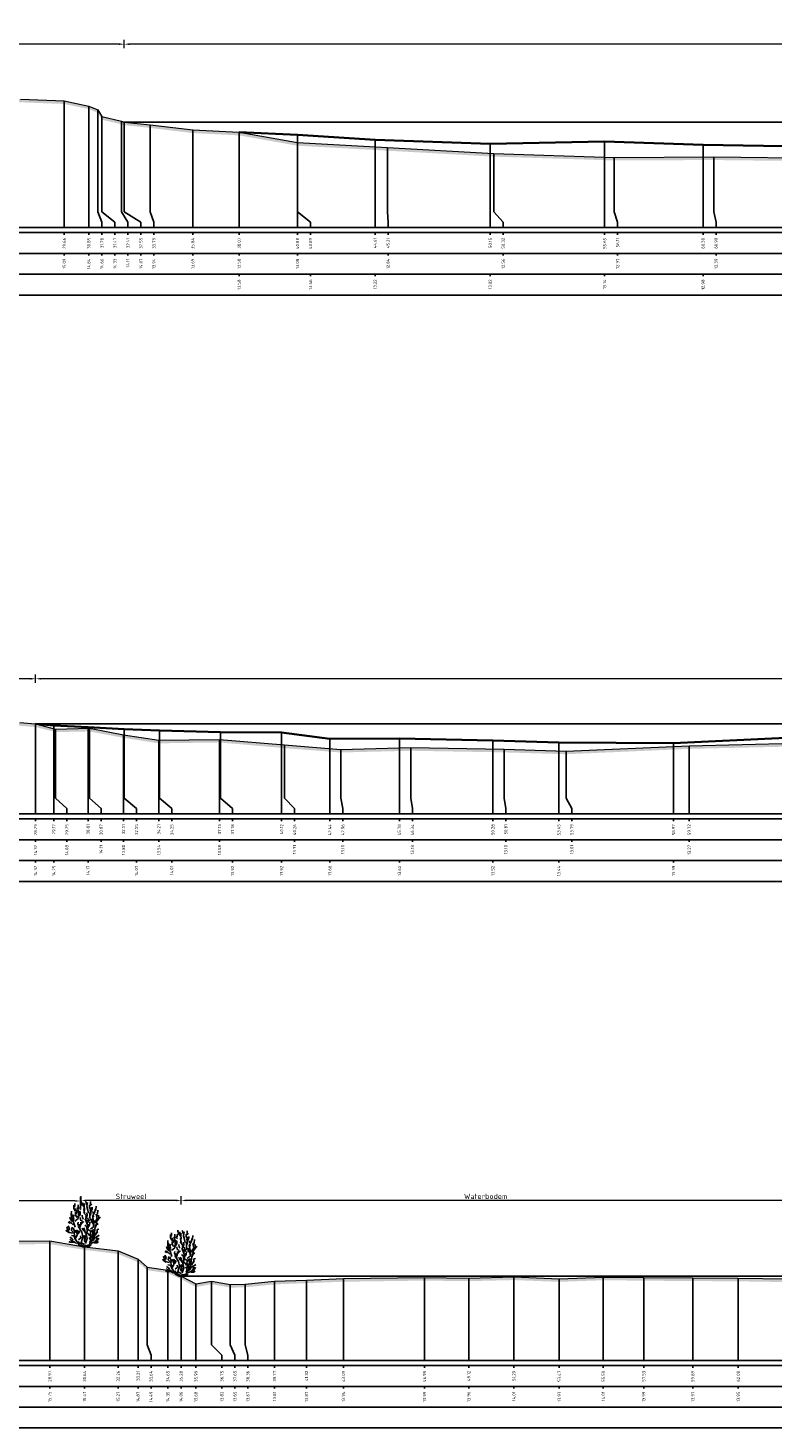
# Model space of a CAD drawing. Header units: metres. Extents: x 197883 to 206898, y 361907 to 364395.
# Tile 196 of 256: x 205812 to 205848, y 364076 to 364143. Entities that reach past the tile are written whole.
import ezdxf
from ezdxf.enums import TextEntityAlignment as Align

# ---------------------------------------------------------------- set-up
doc = ezdxf.new("R2010")
doc.units = ezdxf.units.M
doc.header["$PDMODE"] = 35
doc.header["$PDSIZE"] = 0.075
for name, color, linetype, lineweight in [('B-ME-GR-HEESTER-SD', 90, 'Continuous', 25), ('X-ME-AL-PROFIEL_BOVENKANT SLIB-GD', 42, 'Continuous', 35), ('X-ME-AL-PROFIEL_HUIDIG MAAIVELD-GD', 252, 'Continuous', 0), ('X-XX-AL-DETAIL1-M', 7, 'Continuous', 18)]:
    doc.layers.add(name, color=color, linetype=linetype, lineweight=lineweight)
doc.layers.add('X-ME-AL-PROFIEL_WATERLIJN-GD', color=150, linetype='Continuous')
doc.layers.add('X-ME-AL-PROFIELRASTER-S', color=7, linetype='Continuous')
doc.styles.add('NLCS-ISO-ANNOTATIVE-T18', font='NLCS-ISO.ttf', dxfattribs={"height": 1.8})
doc.styles.add('NLCS-ISO-M100-T25', font='NLCS-ISO.ttf', dxfattribs={"height": 0.25})
doc.dimstyles.new('NLCS-M100-T25-PIJL_L2_H1', dxfattribs={"dimscale": 0.1, "dimtxt": 2.5, "dimasz": 2.5, "dimexe": 2, "dimexo": 2, "dimgap": 0.7, "dimtad": 1, "dimzin": 0, "dimdsep": 46, "dimtxsty": 'NLCS-ISO-M100-T25', "dimcen": 0, "dimdle": 2, "dimclrd": 256, "dimclre": 256, "dimclrt": 256, "dimadec": 1, "dimazin": 0, "dimtfac": 1, "dimtdec": 3, "dimtofl": 0, "dimtmove": 0, "dimatfit": 3, "dimfxl": 2, "dimfxlon": 1, "dimtfillclr": 256, "dimtolj": 1, "dimtzin": 0, "dimlwd": -1, "dimlwe": -1, "dimarcsym": 0})

# ---------------------------------------------------------------- blocks, each defined once
blk = doc.blocks.new('SAL-PROFIELRASTER_BALK_EIND1-D')
at = {"color": 0, "linetype": 'ByBlock', "lineweight": -2, "flags": 128}
for points in [[(0, 0), (1, 0)], [(0, -2.5), (1, -2.5)], [(0, -12.5), (1, -12.5)]]:
    blk.add_lwpolyline(points, dxfattribs=at)
blk = doc.blocks.new('SAL-PROFIELRASTER_BALK_EIND2-D')
at = {"color": 0, "linetype": 'ByBlock', "lineweight": -2}
blk.add_line((1, -12.5), (0, -12.5), dxfattribs=at)
blk = doc.blocks.new('SAL-PROFIELRASTER_BALK_DATA-D')
at = {"color": 0, "linetype": 'ByBlock', "lineweight": -2}
blk.add_lwpolyline([(0, -3.5), (0, -2.5)], dxfattribs=at)
at = {"color": 0, "linetype": 'ByBlock', "lineweight": -2, "style": 'NLCS-ISO-ANNOTATIVE-T18'}
blk.add_attdef('GETAL', text='', height=1.5, rotation=90, dxfattribs=at).set_placement((0.75, -5), align=Align.RIGHT)
blk = doc.blocks.new('SAL-PROFIELRASTER_AANHAAL-D')
at = {"color": 9, "linetype": 'ByBlock', "lineweight": -2, "flags": 128}
blk.add_lwpolyline([(0, 1), (0, 0)], dxfattribs=at)
blk = doc.blocks.new('SAL-PROFIELRASTER_AANHAAL_STAGGER-D')
at = {"color": 9, "linetype": 'ByBlock', "lineweight": -2, "flags": 128}
for points in [[(0, 0), (0, -0.25)], [(0, -0.25), (1, -0.75)], [(1, -0.75), (1, -1)]]:
    blk.add_lwpolyline(points, dxfattribs=at)
blk = doc.blocks.new('*D242')
at = {"layer": 'Defpoints', "color": 0, "transparency": 16777216}
for p in [(205783.859, 364111.55), (205812.145, 364109.38), (205783.859, 364105.056)]:
    blk.add_point(p, dxfattribs=at)
at = {"layer": 'X-XX-AL-DETAIL1-M', "color": 253, "transparency": 16777216}
for p, q in [((205783.859, 364111.35), (205783.859, 364111.75)), ((205811.895, 364111.55), (205784.109, 364111.55)), ((205812.145, 364111.35), (205812.145, 364111.75))]:
    blk.add_line(p, q, dxfattribs=at)
for points in [[(205784.109, 364111.592), (205784.109, 364111.508), (205783.859, 364111.55)], [(205811.895, 364111.592), (205811.895, 364111.508), (205812.145, 364111.55)]]:
    blk.add_solid(points, dxfattribs=at)
at = {"layer": 'X-XX-AL-DETAIL1-M', "color": 253, "transparency": 16777216, "insert": (205798.002, 364111.745), "char_height": 0.25, "attachment_point": 5, "style": 'NLCS-ISO-M100-T25'}
blk.add_mtext('\\A1;Gras', dxfattribs=at)
blk = doc.blocks.new('*D211')
at = {"layer": 'Defpoints', "color": 0, "transparency": 16777216}
for p in [(205812.145, 364111.55), (205937.526, 364109.38), (205812.145, 364105.056)]:
    blk.add_point(p, dxfattribs=at)
at = {"layer": 'X-XX-AL-DETAIL1-M', "color": 253, "transparency": 16777216}
for p, q in [((205812.145, 364111.35), (205812.145, 364111.75)), ((205937.276, 364111.55), (205812.395, 364111.55)), ((205937.526, 364111.35), (205937.526, 364111.75))]:
    blk.add_line(p, q, dxfattribs=at)
for points in [[(205812.395, 364111.592), (205812.395, 364111.508), (205812.145, 364111.55)], [(205937.276, 364111.592), (205937.276, 364111.508), (205937.526, 364111.55)]]:
    blk.add_solid(points, dxfattribs=at)
at = {"layer": 'X-XX-AL-DETAIL1-M', "color": 253, "transparency": 16777216, "insert": (205874.835, 364111.745), "char_height": 0.25, "attachment_point": 5, "style": 'NLCS-ISO-M100-T25'}
blk.add_mtext('\\A1;Waterbodem met slib', dxfattribs=at)
blk = doc.blocks.new('*D179')
at = {"layer": 'Defpoints', "color": 0, "transparency": 16777216}
for p in [(205783.859, 364142.073), (205816.411, 364138.328), (205783.859, 364133.257)]:
    blk.add_point(p, dxfattribs=at)
at = {"layer": 'X-XX-AL-DETAIL1-M', "color": 253, "transparency": 16777216}
for p, q in [((205783.859, 364141.873), (205783.859, 364142.273)), ((205816.411, 364141.873), (205816.411, 364142.273)), ((205816.161, 364142.073), (205784.109, 364142.073))]:
    blk.add_line(p, q, dxfattribs=at)
for points in [[(205784.109, 364142.115), (205784.109, 364142.032), (205783.859, 364142.073)], [(205816.161, 364142.115), (205816.161, 364142.032), (205816.411, 364142.073)]]:
    blk.add_solid(points, dxfattribs=at)
at = {"layer": 'X-XX-AL-DETAIL1-M', "color": 253, "transparency": 16777216, "insert": (205800.135, 364142.268), "char_height": 0.25, "attachment_point": 5, "style": 'NLCS-ISO-M100-T25'}
blk.add_mtext('\\A1;Gras', dxfattribs=at)
blk = doc.blocks.new('*D180')
at = {"layer": 'Defpoints', "color": 0, "transparency": 16777216}
for p in [(205816.411, 364142.073), (205816.411, 364138.328), (205953.452, 364138.328)]:
    blk.add_point(p, dxfattribs=at)
at = {"layer": 'X-XX-AL-DETAIL1-M', "color": 253, "transparency": 16777216}
for p, q in [((205816.411, 364141.873), (205816.411, 364142.273)), ((205953.452, 364141.873), (205953.452, 364142.273)), ((205953.202, 364142.073), (205816.661, 364142.073))]:
    blk.add_line(p, q, dxfattribs=at)
for points in [[(205816.661, 364142.115), (205816.661, 364142.032), (205816.411, 364142.073)], [(205953.202, 364142.115), (205953.202, 364142.032), (205953.452, 364142.073)]]:
    blk.add_solid(points, dxfattribs=at)
at = {"layer": 'X-XX-AL-DETAIL1-M', "color": 253, "transparency": 16777216, "insert": (205884.931, 364142.268), "char_height": 0.25, "attachment_point": 5, "style": 'NLCS-ISO-M100-T25'}
blk.add_mtext('\\A1;Waterbodem met slib', dxfattribs=at)
blk = doc.blocks.new('*D182')
at = {"layer": 'Defpoints', "color": 0, "transparency": 16777216}
for p in [(205783.82, 364086.433), (205783.82, 364076.204), (205814.3, 364076.204)]:
    blk.add_point(p, dxfattribs=at)
at = {"layer": 'X-XX-AL-DETAIL1-M', "color": 253, "transparency": 16777216}
for p, q in [((205783.82, 364086.233), (205783.82, 364086.633)), ((205814.05, 364086.433), (205784.07, 364086.433)), ((205814.3, 364086.233), (205814.3, 364086.633))]:
    blk.add_line(p, q, dxfattribs=at)
for points in [[(205784.07, 364086.475), (205784.07, 364086.391), (205783.82, 364086.433)], [(205814.05, 364086.475), (205814.05, 364086.391), (205814.3, 364086.433)]]:
    blk.add_solid(points, dxfattribs=at)
at = {"layer": 'X-XX-AL-DETAIL1-M', "color": 253, "transparency": 16777216, "insert": (205799.092, 364086.628), "char_height": 0.25, "attachment_point": 5, "style": 'NLCS-ISO-M100-T25'}
blk.add_mtext('\\A1;Gras', dxfattribs=at)
blk = doc.blocks.new('*D183')
at = {"layer": 'Defpoints', "color": 0, "transparency": 16777216}
for p in [(205814.339, 364086.461), (205819.142, 364082.823), (205814.339, 364078.765)]:
    blk.add_point(p, dxfattribs=at)
at = {"layer": 'X-XX-AL-DETAIL1-M', "color": 253, "transparency": 16777216}
for p, q in [((205814.339, 364086.261), (205814.339, 364086.661)), ((205818.892, 364086.461), (205814.589, 364086.461)), ((205819.142, 364086.261), (205819.142, 364086.661))]:
    blk.add_line(p, q, dxfattribs=at)
for points in [[(205814.589, 364086.502), (205814.589, 364086.419), (205814.339, 364086.461)], [(205818.892, 364086.502), (205818.892, 364086.419), (205819.142, 364086.461)]]:
    blk.add_solid(points, dxfattribs=at)
at = {"layer": 'X-XX-AL-DETAIL1-M', "color": 253, "transparency": 16777216, "insert": (205816.74, 364086.656), "char_height": 0.25, "attachment_point": 5, "style": 'NLCS-ISO-M100-T25'}
blk.add_mtext('\\A1;Struweel', dxfattribs=at)
blk = doc.blocks.new('SGR-HEESTER_S01_E_ZIJ-D')
blk.add_line((-0.17, 0), (0.14, 0))
at = {"flags": 128}
for points in [[(-0.97, 3.82), (-0.92, 3.96), (-0.92, 4.17)], [(-0.39, 3.73), (-0.39, 3.91), (-0.31, 4.07)], [(-0.2, 4.07), (-0.32, 4.28), (-0.32, 4.4)], [(-0.04, 3.82), (-0.15, 3.99), (-0.15, 4.24)], [(-0.06, 4), (0, 4.09), (-0.05, 4.17)], [(0.2, 4.02), (0.16, 4.26), (0.11, 4.37)], [(0.4, 3.24), (0.32, 3.53), (0.23, 3.86), (0.28, 4.25)], [(0.59, 4.06), (0.59, 4.23), (0.58, 4.36)], [(0.58, 3.97), (0.72, 4.1)], [(-1.17, 2.44), (-1.33, 2.64), (-1.4, 2.85)], [(-1.26, 2.87), (-1.27, 3.11), (-1.26, 3.41)], [(-0.89, 1.87), (-1.06, 2.36), (-1.22, 2.75), (-1.2, 3.17)], [(-1.09, 2.51), (-1.03, 2.67), (-1.08, 2.85), (-1.01, 3.06)], [(-0.88, 3.43), (-1.01, 3.7), (-1.02, 3.99)], [(-0.93, 2.47), (-0.6, 2.73), (-0.58, 3.23), (-0.56, 3.45)], [(-0.69, 2.83), (-0.85, 3.03), (-0.85, 3.32)], [(-0.82, 3.15), (-0.77, 3.36), (-0.82, 3.56), (-0.82, 3.69)], [(-0.79, 3.24), (-0.61, 3.49), (-0.66, 3.77)], [(-0.6, 3.64), (-0.6, 3.89), (-0.6, 4.04)], [(-0.6, 2.82), (-0.47, 3.09), (-0.48, 3.24), (-0.4, 3.41)], [(-0.49, 2.98), (-0.4, 3.1), (-0.4, 3.32)], [(-0.33, 3.58), (-0.43, 3.69), (-0.42, 3.84)], [(-0.35, 2.48), (-0.39, 2.62), (-0.4, 2.81)], [(-0.09, 2.67), (-0.2, 2.78), (-0.21, 3.04)], [(0.14, 2.85), (0.15, 3.01), (-0.08, 3.3)], [(0.04, 3.22), (-0.02, 3.33), (-0.05, 3.64), (-0.06, 3.69)], [(-0.01, 3.48), (0.02, 3.66), (-0.02, 3.86), (-0.02, 3.98)], [(0.2, 2.43), (0.13, 2.69), (0.27, 3.03), (0.23, 3.26)], [(0.29, 2.31), (0.56, 2.6), (0.51, 2.92), (0.51, 3.28)], [(0.31, 2.42), (0.36, 2.58), (0.32, 2.78)], [(0.55, 3.49), (0.58, 3.63), (0.49, 3.78), (0.49, 4.02)], [(0.56, 3.05), (0.62, 3.24), (0.58, 3.44), (0.63, 3.78)], [(0.63, 3.39), (0.75, 3.63), (0.74, 3.82)], [(0.75, 2.43), (0.83, 2.65), (0.79, 3.01)], [(0.83, 3.19), (0.82, 3.39)], [(0.87, 2.88), (0.83, 3.04), (0.99, 3.35), (1.02, 3.62)], [(0.99, 2.31), (1.21, 2.73), (1.13, 3.14)], [(1.05, 3.44), (1.09, 3.59), (1.12, 3.91)], [(1.06, 2.36), (1.23, 2.48), (1.34, 2.65), (1.54, 2.85)], [(1.2, 2.91), (1.2, 3.11), (1.27, 3.18), (1.28, 3.51)], [(1.29, 2.62), (1.4, 2.83), (1.34, 3.04)], [(-1.43, 1.34), (-1.6, 1.42), (-1.71, 1.53), (-1.76, 1.63)], [(-1.15, 1.31), (-1.52, 1.41), (-1.7, 1.92)], [(-1.36, 2.28), (-1.57, 2.36)], [(-1.51, 1.59), (-1.44, 1.77), (-1.55, 2.02)], [(-1.08, 2.11), (-1.23, 2.27), (-1.5, 2.44)], [(-0.17, 0), (-0.52, 0.15), (-0.67, 0.41), (-0.93, 0.8), (-0.93, 1.02), (-0.98, 1.28), (-1.24, 1.57), (-1.17, 1.87)], [(-0.94, 1.35), (-0.97, 1.46), (-1.01, 1.65), (-1.07, 1.74), (-0.99, 1.83)], [(-0.85, 0.82), (-0.74, 1.04), (-0.6, 1.44), (-0.69, 1.61)], [(-0.69, 1.23), (-0.76, 1.4), (-0.82, 1.62)], [(-0.56, 2.04), (-0.63, 2.22), (-0.61, 2.36)], [(-0.62, 1.2), (-0.49, 1.36), (-0.53, 1.52)], [(0.01, 0.23), (-0.32, 0.39), (-0.14, 0.96), (-0.25, 1.41), (-0.58, 1.92), (-0.49, 2.16)], [(-0.4, 1.72), (-0.48, 1.81), (-0.39, 2.04), (-0.35, 2.37)], [(-0.34, 2.14), (-0.22, 2.36), (-0.26, 2.57)], [(-0.29, 2.19), (-0.07, 2.42)], [(0.01, 1.48), (-0.11, 1.58), (-0.16, 1.69), (-0.26, 1.8)], [(0.27, 1.32), (0.07, 1.45), (0.01, 1.7), (-0.09, 1.83)], [(0.53, 1.04), (0.45, 1.13), (0.35, 1.26), (0.15, 1.28), (0.01, 1.41)], [(0.23, 1.76), (0.19, 1.96), (0.04, 2.07)], [(0.1, 0.32), (0.27, 0.78), (0.18, 1.2), (0.27, 1.46), (0.29, 2.12), (0.07, 2.68)], [(0.12, 0.1), (0.49, 0.17), (0.58, 0.47), (0.89, 0.67), (0.95, 1.13), (1.02, 1.92)], [(0.69, 0.8), (0.56, 1.11), (0.6, 1.5), (0.21, 1.74)], [(0.31, 1.73), (0.36, 1.9), (0.41, 2.16)], [(0.41, 1.94), (0.5, 2.07), (0.53, 2.35)], [(0.58, 1.68), (0.89, 1.96), (0.91, 2.29), (0.89, 2.55)], [(0.92, 1.08), (0.8, 1.26), (0.77, 1.43), (0.68, 1.61)], [(0.87, 2.02), (0.83, 2.27), (0.69, 2.38), (0.69, 2.69)], [(0.85, 1.38), (0.82, 1.54), (0.87, 1.68)], [(1, 1.08), (1.14, 1.25), (1.29, 1.39)], [(1.02, 1.81), (1.14, 2.08), (1.33, 2.24)], [(1.05, 2), (1.15, 2.2), (1.16, 2.57)], [(1.12, 1.28), (1.21, 1.47), (1.24, 1.65), (1.37, 1.7)], [(-0.97, 0.4), (-1.22, 0.45), (-1.36, 0.45), (-1.5, 0.52)], [(-0.76, 0.28), (-1, 0.52), (-1.24, 0.58), (-1.41, 0.74)], [(-1.13, 0.64), (-1.2, 0.78), (-1.4, 0.92)], [(-0.96, 0.92), (-1.06, 1.05), (-1.26, 1.09)], [(-0.31, 0.32), (-0.47, 0.32), (-0.6, 0.51)], [(-0.58, 0.67), (-0.34, 0.87), (-0.39, 1.06)], [(-0.14, 0.09), (-0.31, 0.17), (-0.35, 0.21)], [(0, 0), (-0.14, 0.14)], [(0.06, 0.44), (-0.01, 0.58), (0, 0.85), (-0.12, 1.09)], [(-0.02, 0), (0.14, 0.2)], [(0.02, 0.6), (0.08, 0.78), (0.08, 0.94), (0.02, 1.11)], [(0.14, 0), (0.53, 0.06), (0.67, 0.21)], [(0.49, 0.37), (0.6, 0.59), (0.47, 0.88)], [(0.62, 0.59), (0.76, 0.73), (0.76, 0.98), (0.72, 1.22)], [(0.62, 0.3), (0.95, 0.43), (1.28, 0.58)], [(0.8, 0.8), (0.85, 0.95)], [(0.93, 0.75), (1.1, 0.92), (1.2, 0.92)], [(0.94, 0.37), (1.2, 0.38), (1.35, 0.46)], [(1.01, 0.51), (1.2, 0.62), (1.15, 0.72), (1.23, 0.89)], [(1.14, 0.94), (1.28, 1.01), (1.43, 1.12)], [(1.27, 0.64), (1.4, 0.84)]]:
    blk.add_lwpolyline(points, dxfattribs=at)
blk = doc.blocks.new('*D184')
at = {"layer": 'Defpoints', "color": 0, "transparency": 16777216}
for p in [(205819.142, 364086.461), (205848.295, 364082.682), (205819.142, 364078.765)]:
    blk.add_point(p, dxfattribs=at)
at = {"layer": 'X-XX-AL-DETAIL1-M', "color": 253, "transparency": 16777216}
for p, q in [((205819.142, 364086.261), (205819.142, 364086.661)), ((205848.045, 364086.461), (205819.392, 364086.461)), ((205848.295, 364086.261), (205848.295, 364086.661))]:
    blk.add_line(p, q, dxfattribs=at)
for points in [[(205819.392, 364086.502), (205819.392, 364086.419), (205819.142, 364086.461)], [(205848.045, 364086.502), (205848.045, 364086.419), (205848.295, 364086.461)]]:
    blk.add_solid(points, dxfattribs=at)
at = {"layer": 'X-XX-AL-DETAIL1-M', "color": 253, "transparency": 16777216, "insert": (205833.792, 364086.656), "char_height": 0.25, "attachment_point": 5, "style": 'NLCS-ISO-M100-T25'}
blk.add_mtext('\\A1;Waterbodem', dxfattribs=at)

msp = doc.modelspace()

# ---------------------------------------------------------------- hatches: boundary and pattern name
at = {"layer": 'X-ME-AL-PROFIEL_HUIDIG MAAIVELD-GD'}
h = msp.add_hatch(dxfattribs=at)
h.set_pattern_fill('AGR-MAAIVELD', color=256, scale=0.05, pattern_type=2)
h.set_pattern_definition([(45, (-14.5062, 136.6852), (-0.25000007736, 0.25000007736), []), (45, (-14.5419, 136.72093), (0, 0.50000015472), [0.3535535, -0.3535535]), (45, (-14.57763, 136.75664), (0, 0.50000015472), [0.3535535, -0.3535535]), (45, (-14.61384, 136.79286), (0, 0.50000015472), [0.3535535, -0.3535535]), (45, (-14.64906, 136.82807), (0, 0.50000015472), [0.3535535, -0.3535535]), (45, (-14.68477, 136.8638), (0, 0.50000015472), [0.3535535, -0.3535535]), (45, (-14.7205, 136.8995), (0, 0.50000015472), [0.3535535, -0.3535535]), (315, (-14.5062, 136.6852), (0.25000007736, 0.25000007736), []), (315, (-14.4705, 136.72093), (0.50000015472, -1e-16), [0.3535535, -0.3535535]), (315, (-14.43477, 136.75664), (0.50000015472, -1e-16), [0.3535535, -0.3535535]), (315, (-14.39856, 136.79286), (0.50000015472, -1e-16), [0.3535535, -0.3535535]), (315, (-14.36334, 136.82807), (0.50000015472, -1e-16), [0.3535535, -0.3535535]), (315, (-14.32763, 136.8638), (0.50000015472, -1e-16), [0.3535535, -0.3535535]), (315, (-14.2919, 136.8995), (0.50000015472, -1e-16), [0.3535535, -0.3535535])])
h.paths.add_polyline_path([(205961.782, 364139.916), (205961.782, 364139.766), (205960.128, 364139.399), (205958.165, 364139.19), (205956.819, 364138.821), (205955.04, 364138.597), (205953.913, 364138.366), (205953.756, 364138.233), (205952.711, 364138.044), (205950.235, 364137.942), (205947.445, 364137.914), (205945.074, 364137.726), (205940.861, 364137.439), (205936.728, 364137.084), (205932.466, 364136.683), (205927.707, 364135.942), (205922.272, 364135.976), (205917.884, 364135.999), (205913.572, 364136.085), (205908.758, 364136.138), (205904.668, 364136.042), (205899.586, 364136.239), (205896.188, 364136.276), (205890.878, 364136.161), (205883.688, 364136.301), (205880.568, 364136.49), (205872.086, 364136.436), (205865.317, 364136.747), (205859.025, 364136.471), (205855.154, 364136.601), (205849.947, 364136.439), (205844.759, 364136.499), (205839.971, 364136.479), (205834.18, 364136.663), (205829.069, 364136.949), (205824.736, 364137.188), (205821.931, 364137.685), (205819.702, 364137.797), (205817.648, 364138.045), (205816.411, 364138.178), (205816.269, 364138.221), (205815.327, 364138.441), (205815.139, 364138.762), (205814.709, 364138.948), (205813.523, 364139.196), (205811.415, 364139.275), (205809.482, 364139.339), (205806.901, 364139.378), (205804.365, 364139.44), (205802.289, 364139.556), (205799.43, 364139.601), (205796.83, 364139.493), (205794.339, 364139.504), (205792.254, 364139.38), (205790.426, 364139.336), (205788.038, 364139.308), (205786.013, 364139.283), (205783.859, 364139.277), (205783.859, 364139.427), (205786.013, 364139.433), (205788.038, 364139.458), (205790.426, 364139.486), (205792.254, 364139.53), (205794.339, 364139.654), (205796.83, 364139.643), (205799.43, 364139.751), (205802.289, 364139.706), (205804.365, 364139.59), (205806.901, 364139.528), (205809.482, 364139.489), (205811.415, 364139.425), (205813.523, 364139.346), (205814.709, 364139.098), (205815.139, 364138.912), (205815.327, 364138.591), (205816.269, 364138.371), (205816.411, 364138.328), (205817.648, 364138.195), (205819.702, 364137.947), (205821.931, 364137.835), (205824.736, 364137.338), (205829.069, 364137.099), (205834.18, 364136.813), (205839.971, 364136.629), (205844.759, 364136.649), (205849.947, 364136.589), (205855.154, 364136.751), (205859.025, 364136.621), (205865.317, 364136.897), (205872.086, 364136.586), (205880.568, 364136.64), (205883.688, 364136.451), (205890.878, 364136.311), (205896.188, 364136.426), (205899.586, 364136.389), (205904.668, 364136.192), (205908.758, 364136.288), (205913.572, 364136.235), (205917.884, 364136.149), (205922.272, 364136.126), (205927.707, 364136.092), (205932.466, 364136.833), (205936.728, 364137.234), (205940.861, 364137.589), (205945.074, 364137.876), (205947.445, 364138.064), (205950.235, 364138.092), (205952.711, 364138.194), (205953.756, 364138.383), (205953.913, 364138.516), (205955.04, 364138.747), (205956.819, 364138.971), (205958.165, 364139.34), (205960.128, 364139.549)])
h = msp.add_hatch(dxfattribs=at)
h.set_pattern_fill('AGR-MAAIVELD', color=256, scale=0.05, pattern_type=2)
h.set_pattern_definition([(45, (-12.59725, 158.37664), (-0.25000007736, 0.25000007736), []), (45, (-12.63297, 158.41236), (0, 0.50000015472), [0.3535535, -0.3535535]), (45, (-12.6687, 158.44807), (0, 0.50000015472), [0.3535535, -0.3535535]), (45, (-12.7049, 158.4843), (0, 0.50000015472), [0.3535535, -0.3535535]), (45, (-12.7401, 158.5195), (0, 0.50000015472), [0.3535535, -0.3535535]), (45, (-12.77583, 158.5552), (0, 0.50000015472), [0.3535535, -0.3535535]), (45, (-12.81154, 158.59093), (0, 0.50000015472), [0.3535535, -0.3535535]), (315, (-12.59725, 158.37664), (0.25000007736, 0.25000007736), []), (315, (-12.56154, 158.41236), (0.50000015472, -1e-16), [0.3535535, -0.3535535]), (315, (-12.52583, 158.44807), (0.50000015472, -1e-16), [0.3535535, -0.3535535]), (315, (-12.4896, 158.4843), (0.50000015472, -1e-16), [0.3535535, -0.3535535]), (315, (-12.4544, 158.5195), (0.50000015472, -1e-16), [0.3535535, -0.3535535]), (315, (-12.4187, 158.5552), (0.50000015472, -1e-16), [0.3535535, -0.3535535]), (315, (-12.38297, 158.59093), (0.50000015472, -1e-16), [0.3535535, -0.3535535])])
h.paths.add_polyline_path([(206019.628, 364107.483), (206016.963, 364107.637), (206012.435, 364107.721), (206007.911, 364107.803), (206004.173, 364107.97), (206002.122, 364107.951), (205997.87, 364108.047), (205993.797, 364108.38), (205991.827, 364108.576), (205990.747, 364108.84), (205989.675, 364108.944), (205988.487, 364109.06), (205987.447, 364109.159), (205987.174, 364109.214), (205986.331, 364109.383), (205984.783, 364109.757), (205983.713, 364110.097), (205982.133, 364110.2), (205980.058, 364110.311), (205977.919, 364110.388), (205976.657, 364110.577), (205973.881, 364110.49), (205971.509, 364110.557), (205968.791, 364110.521), (205966.413, 364110.449), (205963.862, 364110.424), (205961.589, 364110.577), (205958.689, 364110.515), (205956.078, 364110.624), (205953.759, 364110.535), (205951.385, 364110.404), (205948.695, 364110.296), (205946.801, 364110.485), (205946.123, 364110.254), (205945.425, 364110.082), (205943.242, 364109.756), (205941.418, 364109.64), (205939.525, 364109.486), (205938.274, 364109.312), (205937.534, 364109.389), (205936.423, 364108.179), (205935.076, 364108.142), (205932.96, 364108.689), (205929.26, 364108.531), (205923.226, 364108.245), (205918.218, 364108.035), (205914.291, 364108.198), (205910.751, 364108.054), (205905.768, 364108.046), (205898.269, 364107.996), (205892.352, 364107.99), (205885.655, 364107.835), (205878.714, 364107.885), (205872.974, 364108.16), (205866.725, 364108.289), (205861.829, 364108.387), (205858.158, 364108.336), (205853.132, 364108.317), (205848.666, 364108.445), (205843.577, 364108.329), (205837.654, 364108.07), (205834.673, 364108.16), (205830.197, 364108.237), (205826.819, 364108.155), (205824.114, 364108.365), (205820.992, 364108.637), (205818.069, 364108.596), (205816.372, 364108.86), (205814.731, 364109.169), (205813.11, 364109.133), (205812.145, 364109.38), (205811.388, 364109.439), (205810.333, 364109.63), (205809.698, 364109.912), (205807.748, 364110.094), (205805.245, 364110.119), (205802.812, 364110.07), (205800.145, 364110.08), (205797.648, 364110.106), (205795.315, 364110.109), (205793.059, 364110.088), (205790.797, 364110.065), (205788.245, 364110.156), (205785.845, 364110.21), (205783.859, 364110.206), (205783.859, 364110.056), (205785.845, 364110.06), (205788.245, 364110.006), (205790.797, 364109.915), (205793.059, 364109.938), (205795.315, 364109.959), (205797.648, 364109.956), (205800.145, 364109.93), (205802.812, 364109.92), (205805.245, 364109.969), (205807.748, 364109.944), (205809.698, 364109.762), (205810.333, 364109.48), (205811.388, 364109.289), (205812.145, 364109.23), (205813.11, 364108.983), (205814.731, 364109.019), (205816.372, 364108.71), (205818.069, 364108.446), (205820.992, 364108.487), (205824.114, 364108.215), (205826.819, 364108.005), (205830.197, 364108.087), (205834.673, 364108.01), (205837.654, 364107.92), (205843.577, 364108.179), (205848.666, 364108.295), (205853.132, 364108.167), (205858.158, 364108.186), (205861.829, 364108.237), (205866.725, 364108.139), (205872.974, 364108.01), (205878.714, 364107.735), (205885.655, 364107.685), (205892.352, 364107.84), (205898.269, 364107.846), (205905.768, 364107.896), (205910.751, 364107.904), (205914.291, 364108.048), (205918.218, 364107.885), (205923.226, 364108.095), (205929.26, 364108.381), (205932.96, 364108.539), (205935.076, 364107.992), (205936.423, 364108.029), (205937.534, 364109.239), (205938.274, 364109.162), (205939.525, 364109.336), (205941.418, 364109.49), (205943.242, 364109.606), (205945.425, 364109.932), (205946.123, 364110.104), (205946.801, 364110.335), (205948.695, 364110.146), (205951.385, 364110.254), (205953.759, 364110.385), (205956.078, 364110.474), (205958.689, 364110.365), (205961.589, 364110.427), (205963.862, 364110.274), (205966.413, 364110.299), (205968.791, 364110.371), (205971.509, 364110.407), (205973.881, 364110.34), (205976.657, 364110.427), (205977.919, 364110.238), (205980.058, 364110.161), (205982.133, 364110.05), (205983.713, 364109.947), (205984.783, 364109.607), (205986.331, 364109.233), (205987.174, 364109.064), (205987.447, 364109.009), (205988.487, 364108.91), (205989.675, 364108.794), (205990.747, 364108.69), (205991.827, 364108.426), (205993.797, 364108.23), (205997.87, 364107.897), (206002.122, 364107.801), (206004.173, 364107.82), (206007.911, 364107.653), (206012.435, 364107.571), (206016.963, 364107.487), (206019.628, 364107.333)])
h = msp.add_hatch(dxfattribs=at)
h.set_pattern_fill('AGR-MAAIVELD', color=256, scale=0.05, pattern_type=2)
h.set_pattern_definition([(45, (-14.869, 183.4052), (-0.25000007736, 0.25000007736), []), (45, (-14.9047, 183.4409), (0, 0.50000015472), [0.3535535, -0.3535535]), (45, (-14.94042, 183.47662), (0, 0.50000015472), [0.3535535, -0.3535535]), (45, (-14.97664, 183.51284), (0, 0.50000015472), [0.3535535, -0.3535535]), (45, (-15.01185, 183.54805), (0, 0.50000015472), [0.3535535, -0.3535535]), (45, (-15.04757, 183.58376), (0, 0.50000015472), [0.3535535, -0.3535535]), (45, (-15.08328, 183.61948), (0, 0.50000015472), [0.3535535, -0.3535535]), (315, (-14.869, 183.4052), (0.25000007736, 0.25000007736), []), (315, (-14.83328, 183.4409), (0.50000015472, -1e-16), [0.3535535, -0.3535535]), (315, (-14.79757, 183.47662), (0.50000015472, -1e-16), [0.3535535, -0.3535535]), (315, (-14.76135, 183.51284), (0.50000015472, -1e-16), [0.3535535, -0.3535535]), (315, (-14.72614, 183.54805), (0.50000015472, -1e-16), [0.3535535, -0.3535535]), (315, (-14.69042, 183.58376), (0.50000015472, -1e-16), [0.3535535, -0.3535535]), (315, (-14.6547, 183.61948), (0.50000015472, -1e-16), [0.3535535, -0.3535535])])
h.paths.add_polyline_path([(205931.232, 364081.361), (205931.232, 364081.211), (205927.966, 364081.276), (205924.245, 364081.201), (205920.07, 364081.186), (205915.486, 364081.033), (205911.537, 364081.062), (205908.09, 364081.059), (205904.435, 364081.129), (205901.637, 364081.223), (205898.37, 364081.137), (205894.805, 364081.238), (205891.822, 364081.281), (205889.258, 364081.392), (205885.224, 364081.304), (205881.706, 364081.356), (205876.684, 364081.489), (205873.607, 364081.479), (205870.11, 364081.473), (205866.723, 364081.454), (205863.416, 364081.501), (205860.706, 364081.537), (205858.1, 364081.607), (205855.849, 364081.598), (205853.742, 364081.725), (205852.404, 364081.734), (205849.675, 364082.359), (205848.295, 364082.532), (205845.939, 364082.569), (205843.75, 364082.583), (205841.389, 364082.6), (205839.445, 364082.622), (205837.328, 364082.545), (205835.151, 364082.629), (205832.977, 364082.578), (205830.851, 364082.604), (205826.947, 364082.55), (205825.174, 364082.483), (205823.633, 364082.421), (205822.216, 364082.28), (205821.507, 364082.267), (205820.608, 364082.433), (205819.854, 364082.293), (205819.142, 364082.673), (205818.506, 364082.964), (205817.503, 364083.105), (205817.071, 364083.484), (205816.117, 364083.882), (205814.494, 364084.082), (205812.825, 364084.364), (205810.82, 364084.343), (205808.309, 364084.29), (205805.907, 364084.317), (205803.581, 364084.301), (205801.226, 364084.305), (205799.034, 364084.415), (205796.957, 364084.366), (205794.701, 364084.397), (205792.372, 364084.282), (205790.042, 364084.305), (205787.986, 364084.311), (205785.995, 364084.33), (205783.859, 364084.317), (205783.859, 364084.467), (205785.995, 364084.48), (205787.986, 364084.461), (205790.042, 364084.455), (205792.372, 364084.432), (205794.701, 364084.547), (205796.957, 364084.516), (205799.034, 364084.565), (205801.226, 364084.455), (205803.581, 364084.451), (205805.907, 364084.467), (205808.309, 364084.44), (205810.82, 364084.493), (205812.825, 364084.514), (205814.494, 364084.232), (205816.117, 364084.032), (205817.071, 364083.634), (205817.503, 364083.255), (205818.506, 364083.114), (205819.142, 364082.823), (205819.854, 364082.443), (205820.608, 364082.583), (205821.507, 364082.417), (205822.216, 364082.43), (205823.633, 364082.571), (205825.174, 364082.633), (205826.947, 364082.7), (205830.851, 364082.754), (205832.977, 364082.728), (205835.151, 364082.779), (205837.328, 364082.695), (205839.445, 364082.772), (205841.389, 364082.75), (205843.75, 364082.733), (205845.939, 364082.719), (205848.295, 364082.682), (205849.675, 364082.509), (205852.404, 364081.884), (205853.742, 364081.875), (205855.849, 364081.748), (205858.1, 364081.757), (205860.706, 364081.687), (205863.416, 364081.651), (205866.723, 364081.604), (205870.11, 364081.623), (205873.607, 364081.629), (205876.684, 364081.639), (205881.706, 364081.506), (205885.224, 364081.454), (205889.258, 364081.542), (205891.822, 364081.431), (205894.805, 364081.388), (205898.37, 364081.287), (205901.637, 364081.373), (205904.435, 364081.279), (205908.09, 364081.209), (205911.537, 364081.212), (205915.486, 364081.183), (205920.07, 364081.336), (205924.245, 364081.351), (205927.966, 364081.426)])

# ---------------------------------------------------------------- linework, layer by layer
at = {"layer": 'X-ME-AL-PROFIEL_BOVENKANT SLIB-GD'}
for points in [[(205821.931, 364137.835), (205824.746, 364137.717), (205828.473, 364137.476), (205834.006, 364137.276), (205839.51, 364137.397), (205844.242, 364137.233), (205849.074, 364137.151)], [(205812.145, 364109.38), (205813.026, 364109.302), (205814.667, 364109.221), (205816.406, 364109.13), (205818.109, 364109.069), (205821.04, 364108.975), (205823.976, 364108.973), (205826.299, 364108.659), (205829.64, 364108.68), (205834.135, 364108.576), (205837.305, 364108.491), (205842.827, 364108.447), (205848.231, 364108.703)]]:
    msp.add_lwpolyline(points, dxfattribs=at)
at = {"layer": 'X-ME-AL-PROFIEL_HUIDIG MAAIVELD-GD'}
for points in [[(205811.415, 364139.425), (205813.523, 364139.346), (205814.709, 364139.098), (205815.139, 364138.912), (205815.327, 364138.591), (205816.269, 364138.371), (205816.411, 364138.328), (205817.648, 364138.195), (205819.702, 364137.947), (205821.931, 364137.835), (205824.736, 364137.338), (205829.069, 364137.099), (205834.18, 364136.813), (205839.971, 364136.629), (205844.759, 364136.649), (205849.947, 364136.589)], [(205811.388, 364109.439), (205812.145, 364109.38), (205813.11, 364109.133), (205814.731, 364109.169), (205816.372, 364108.86), (205818.069, 364108.596), (205820.992, 364108.637), (205824.114, 364108.365), (205826.819, 364108.155), (205830.197, 364108.237), (205834.673, 364108.16), (205837.654, 364108.07), (205843.577, 364108.329), (205848.666, 364108.445)], [(205810.82, 364084.493), (205812.825, 364084.514), (205814.494, 364084.232), (205816.117, 364084.032), (205817.071, 364083.634), (205817.503, 364083.255), (205818.506, 364083.114), (205819.142, 364082.823), (205819.854, 364082.443), (205820.608, 364082.583), (205821.507, 364082.417), (205822.216, 364082.43), (205823.633, 364082.571), (205825.174, 364082.633), (205826.947, 364082.7), (205830.851, 364082.754), (205832.977, 364082.728), (205835.151, 364082.779), (205837.328, 364082.695), (205839.445, 364082.772), (205841.389, 364082.75), (205843.75, 364082.733), (205845.939, 364082.719), (205848.295, 364082.682)]]:
    msp.add_lwpolyline(points, dxfattribs=at)
at = {"layer": 'X-ME-AL-PROFIEL_WATERLIJN-GD'}
for points in [[(205816.411, 364138.328), (205953.452, 364138.328)], [(205812.145, 364109.38), (205937.526, 364109.38)], [(205819.142, 364082.823), (205931.232, 364082.823)]]:
    msp.add_lwpolyline(points, dxfattribs=at)

# ---------------------------------------------------------------- block references
at = {"layer": 'B-ME-GR-HEESTER-SD', "xscale": 0.5, "yscale": 0.5, "zscale": 0.5}
for p in [(205814.494, 364084.232), (205819.142, 364082.823)]:
    msp.add_blockref('SGR-HEESTER_S01_E_ZIJ-D', p, dxfattribs=at)
at = {"layer": 'X-ME-AL-PROFIELRASTER-S'}
for p, yscale in [((205813.523, 364133.257), 6.089), ((205814.709, 364133.257), 5.840999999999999), ((205815.139, 364134.257), 4.654999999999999), ((205815.327, 364134.257), 4.334), ((205816.269, 364134.257), 4.114000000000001), ((205816.411, 364134.257), 4.071), ((205816.411, 364134.257), 4.071), ((205816.411, 364134.257), 4.071), ((205816.411, 364134.257), 4.071), ((205817.648, 364134.257), 3.938000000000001), ((205817.648, 364134.257), 3.938000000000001), ((205819.702, 364133.257), 4.69), ((205819.702, 364133.257), 4.69), ((205821.931, 364133.257), 4.577999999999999), ((205821.931, 364133.257), 4.577999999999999), ((205824.746, 364134.257), 3.460000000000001), ((205824.736, 364133.257), 4.081), ((205828.473, 364133.257), 4.218999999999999), ((205829.069, 364134.257), 2.842000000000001), ((205834.006, 364133.257), 4.019), ((205834.18, 364134.257), 2.555999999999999), ((205839.51, 364133.257), 4.140000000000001), ((205844.242, 364133.257), 3.976000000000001), ((205839.971, 364134.257), 2.372), ((205844.759, 364134.257), 2.391999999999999), ((205812.145, 364105.056), 4.324), ((205812.145, 364105.056), 4.324), ((205812.145, 364105.056), 4.324), ((205812.145, 364105.056), 4.324), ((205813.026, 364105.056), 4.246), ((205814.667, 364105.056), 4.164999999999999), ((205813.11, 364106.056), 3.077), ((205814.731, 364106.056), 3.113), ((205816.372, 364105.056), 3.804), ((205816.406, 364106.056), 3.074), ((205818.069, 364105.056), 3.539999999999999), ((205818.109, 364106.056), 3.013), ((205820.992, 364105.056), 3.581), ((205821.04, 364106.056), 2.919), ((205823.976, 364105.056), 3.917), ((205826.299, 364105.056), 3.603), ((205829.64, 364105.056), 3.624000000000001), ((205834.135, 364105.056), 3.52), ((205824.114, 364106.056), 2.308999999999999), ((205826.819, 364106.056), 2.099), ((205830.197, 364106.056), 2.180999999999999), ((205834.673, 364106.056), 2.103999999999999), ((205837.305, 364105.056), 3.435), ((205837.654, 364106.056), 2.013999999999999), ((205842.827, 364105.056), 3.391), ((205843.577, 364105.056), 3.273), ((205812.825, 364078.765), 5.749000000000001), ((205814.494, 364078.765), 5.467000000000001), ((205816.117, 364078.765), 5.266999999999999), ((205817.071, 364078.765), 4.869), ((205817.503, 364079.765), 3.49), ((205818.506, 364078.765), 4.349), ((205819.142, 364078.765), 4.058), ((205819.142, 364078.765), 4.058), ((205819.142, 364078.765), 4.058), ((205819.142, 364078.765), 4.058), ((205819.854, 364078.765), 3.678000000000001), ((205820.608, 364079.765), 2.818), ((205820.608, 364079.765), 2.818), ((205821.507, 364079.765), 2.651999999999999), ((205821.507, 364079.765), 2.651999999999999), ((205822.216, 364079.765), 2.664999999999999), ((205822.216, 364079.765), 2.664999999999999), ((205823.633, 364078.765), 3.805999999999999), ((205823.633, 364078.765), 3.805999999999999), ((205825.174, 364078.765), 3.868), ((205825.174, 364078.765), 3.868), ((205826.947, 364078.765), 3.935), ((205826.947, 364078.765), 3.935), ((205830.851, 364078.765), 3.989000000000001), ((205830.851, 364078.765), 3.989000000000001), ((205832.977, 364078.765), 3.962999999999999), ((205832.977, 364078.765), 3.962999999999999), ((205835.151, 364078.765), 4.013999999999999), ((205835.151, 364078.765), 4.013999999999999), ((205837.328, 364078.765), 3.93), ((205837.328, 364078.765), 3.93), ((205839.445, 364078.765), 4.007), ((205839.445, 364078.765), 4.007), ((205841.389, 364078.765), 3.984999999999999), ((205841.389, 364078.765), 3.984999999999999), ((205843.75, 364078.765), 3.968), ((205843.75, 364078.765), 3.968), ((205845.939, 364078.765), 3.954000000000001), ((205845.939, 364078.765), 3.954000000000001)]:
    msp.add_blockref('SAL-PROFIELRASTER_AANHAAL-D', p, dxfattribs=dict(at, yscale=yscale))
for p, xscale, zscale in [((205815.139, 364134.257), 0.1950458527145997, 0.1950458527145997), ((205815.327, 364134.257), 0.6320075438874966, 0.6320075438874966), ((205816.269, 364134.257), 0.3142551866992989, 0.3142551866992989), ((205816.411, 364134.257), 0.7978391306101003, 0.7978391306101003), ((205816.411, 364134.257), 0.7978391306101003, 0.7978391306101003), ((205816.411, 364134.257), 0.7978391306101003, 0.7978391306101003), ((205816.411, 364134.257), 0.7978391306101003, 0.7978391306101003), ((205817.648, 364134.257), 0.1857808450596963, 0.1857808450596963), ((205817.648, 364134.257), 0.1857808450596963, 0.1857808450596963), ((205824.746, 364134.257), 0.6154931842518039, 0.6154931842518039), ((205829.069, 364134.257), 0.02966846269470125, 0.02966846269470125), ((205834.18, 364134.257), 0.4509439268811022, 0.4509439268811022), ((205839.971, 364134.257), 0.1646464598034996, 0.1646464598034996), ((205844.759, 364134.257), 0.1076812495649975, 0.1076812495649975), ((205813.11, 364106.056), 0.5416549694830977, 0.5416549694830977), ((205814.731, 364106.056), 0.5612357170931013, 0.5612357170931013), ((205816.406, 364106.056), 0.5913065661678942, 0.5913065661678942), ((205818.109, 364106.056), 0.5852418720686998, 0.5852418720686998), ((205821.04, 364106.056), 0.5768059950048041, 0.5768059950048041), ((205824.114, 364106.056), 0.4869451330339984, 0.4869451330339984), ((205826.819, 364106.056), 0.1052202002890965, 0.1052202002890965), ((205830.197, 364106.056), 0.06826648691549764, 0.06826648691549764), ((205834.673, 364106.056), 0.08691279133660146, 0.08691279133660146), ((205837.654, 364106.056), 0.2763073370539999, 0.2763073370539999), ((205817.503, 364079.765), 0.1936078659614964, 0.1936078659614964), ((205820.608, 364079.765), 0.4961300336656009, 0.4961300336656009), ((205820.608, 364079.765), 0.4961300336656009, 0.4961300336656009), ((205821.507, 364079.765), 0.2212444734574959, 0.2212444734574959), ((205821.507, 364079.765), 0.2212444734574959, 0.2212444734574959), ((205822.216, 364079.765), 0.1377798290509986, 0.1377798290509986), ((205822.216, 364079.765), 0.1377798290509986, 0.1377798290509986)]:
    msp.add_blockref('SAL-PROFIELRASTER_AANHAAL_STAGGER-D', p, dxfattribs=dict(at, xscale=xscale, zscale=zscale))
at = {"layer": 'X-ME-AL-PROFIELRASTER-S', "yscale": 0.1}
for name, p, xscale, zscale in [('SAL-PROFIELRASTER_BALK_EIND1-D', (205783.859, 364133.257), 178.5481913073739, 178.5481913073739), ('SAL-PROFIELRASTER_BALK_EIND2-D', (205783.859, 364132.257), 178.5481913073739, 178.5481913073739), ('SAL-PROFIELRASTER_BALK_EIND2-D', (205783.859, 364131.257), 178.5481913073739, 178.5481913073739), ('SAL-PROFIELRASTER_BALK_EIND1-D', (205783.859, 364105.056), 237.532909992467, 237.532909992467), ('SAL-PROFIELRASTER_BALK_EIND2-D', (205783.859, 364104.056), 237.532909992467, 237.532909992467), ('SAL-PROFIELRASTER_BALK_EIND2-D', (205783.859, 364103.056), 237.532909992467, 237.532909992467), ('SAL-PROFIELRASTER_BALK_EIND1-D', (205783.859, 364078.765), 148.7877641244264, 148.7877641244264), ('SAL-PROFIELRASTER_BALK_EIND2-D', (205783.859, 364077.765), 148.7877641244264, 148.7877641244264), ('SAL-PROFIELRASTER_BALK_EIND2-D', (205783.859, 364076.765), 148.7877641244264, 148.7877641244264)]:
    msp.add_blockref(name, p, dxfattribs=dict(at, xscale=xscale, zscale=zscale))
at = {"layer": 'X-ME-AL-PROFIELRASTER-S', "xscale": 0.1, "yscale": 0.1, "zscale": 0.1}
for p, values in [((205813.523, 364133.257), {'GETAL': '29.66'}), ((205814.709, 364133.257), {'GETAL': '30.85'}), ((205815.334, 364133.257), {'GETAL': '31.28'}), ((205815.959, 364133.257), {'GETAL': '31.47'}), ((205816.584, 364133.257), {'GETAL': '32.41'}), ((205817.209, 364133.257), {'GETAL': '32.55'}), ((205817.209, 364133.257), {'GETAL': '32.55'}), ((205817.209, 364133.257), {'GETAL': '32.55'}), ((205817.209, 364133.257), {'GETAL': '32.55'}), ((205817.834, 364133.257), {'GETAL': '33.79'}), ((205817.834, 364133.257), {'GETAL': '33.79'}), ((205819.702, 364133.257), {'GETAL': '35.84'}), ((205819.702, 364133.257), {'GETAL': '35.84'}), ((205821.931, 364133.257), {'GETAL': '38.07'}), ((205821.931, 364133.257), {'GETAL': '38.07'}), ((205824.736, 364133.257), {'GETAL': '40.88'}), ((205825.361, 364133.257), {'GETAL': '40.89'}), ((205828.473, 364133.257), {'GETAL': '44.61'}), ((205829.098, 364133.257), {'GETAL': '45.21'}), ((205834.006, 364133.257), {'GETAL': '50.15'}), ((205834.631, 364133.257), {'GETAL': '50.32'}), ((205839.51, 364133.257), {'GETAL': '55.65'}), ((205840.135, 364133.257), {'GETAL': '56.11'}), ((205844.242, 364133.257), {'GETAL': '60.38'}), ((205844.867, 364133.257), {'GETAL': '60.90'}), ((205813.523, 364132.257), {'GETAL': '15.09'}), ((205814.709, 364132.257), {'GETAL': '14.84'}), ((205815.334, 364132.257), {'GETAL': '14.66'}), ((205815.959, 364132.257), {'GETAL': '14.33'}), ((205816.584, 364132.257), {'GETAL': '14.11'}), ((205817.209, 364132.257), {'GETAL': '14.07'}), ((205817.834, 364132.257), {'GETAL': '13.94'}), ((205819.702, 364132.257), {'GETAL': '13.69'}), ((205821.931, 364132.257), {'GETAL': '13.58'}), ((205824.736, 364132.257), {'GETAL': '13.08'}), ((205829.098, 364132.257), {'GETAL': '12.84'}), ((205834.631, 364132.257), {'GETAL': '12.56'}), ((205840.135, 364132.257), {'GETAL': '12.37'}), ((205844.867, 364132.257), {'GETAL': '12.39'}), ((205821.931, 364131.257), {'GETAL': '13.58'}), ((205825.361, 364131.257), {'GETAL': '13.46'}), ((205828.473, 364131.257), {'GETAL': '13.22'}), ((205834.006, 364131.257), {'GETAL': '13.02'}), ((205839.51, 364131.257), {'GETAL': '13.14'}), ((205844.242, 364131.257), {'GETAL': '12.98'}), ((205812.145, 364105.056), {'GETAL': '28.29'}), ((205812.145, 364105.056), {'GETAL': '28.29'}), ((205812.145, 364105.056), {'GETAL': '28.29'}), ((205812.145, 364105.056), {'GETAL': '28.29'}), ((205813.026, 364105.056), {'GETAL': '29.17'}), ((205813.651, 364105.056), {'GETAL': '29.25'}), ((205814.667, 364105.056), {'GETAL': '30.81'}), ((205815.292, 364105.056), {'GETAL': '30.87'}), ((205816.372, 364105.056), {'GETAL': '32.51'}), ((205816.997, 364105.056), {'GETAL': '32.55'}), ((205818.069, 364105.056), {'GETAL': '34.21'}), ((205818.694, 364105.056), {'GETAL': '34.25'}), ((205820.992, 364105.056), {'GETAL': '37.13'}), ((205821.617, 364105.056), {'GETAL': '37.18'}), ((205823.976, 364105.056), {'GETAL': '40.12'}), ((205824.601, 364105.056), {'GETAL': '40.26'}), ((205826.299, 364105.056), {'GETAL': '42.44'}), ((205826.924, 364105.056), {'GETAL': '42.96'}), ((205829.64, 364105.056), {'GETAL': '45.78'}), ((205830.265, 364105.056), {'GETAL': '46.34'}), ((205834.135, 364105.056), {'GETAL': '50.28'}), ((205834.76, 364105.056), {'GETAL': '50.81'}), ((205837.305, 364105.056), {'GETAL': '53.45'}), ((205837.93, 364105.056), {'GETAL': '53.79'}), ((205842.827, 364105.056), {'GETAL': '58.97'}), ((205843.577, 364105.056), {'GETAL': '59.72'}), ((205812.145, 364104.056), {'GETAL': '14.32'}), ((205813.651, 364104.056), {'GETAL': '14.08'}), ((205815.292, 364104.056), {'GETAL': '14.11'}), ((205816.372, 364104.056), {'GETAL': '13.80'}), ((205818.069, 364104.056), {'GETAL': '13.54'}), ((205820.992, 364104.056), {'GETAL': '13.58'}), ((205824.601, 364104.056), {'GETAL': '13.31'}), ((205826.924, 364104.056), {'GETAL': '13.10'}), ((205830.265, 364104.056), {'GETAL': '13.18'}), ((205834.76, 364104.056), {'GETAL': '13.10'}), ((205837.93, 364104.056), {'GETAL': '13.01'}), ((205843.577, 364104.056), {'GETAL': '13.27'}), ((205812.145, 364103.056), {'GETAL': '14.32'}), ((205813.026, 364103.056), {'GETAL': '14.25'}), ((205814.667, 364103.056), {'GETAL': '14.17'}), ((205816.997, 364103.056), {'GETAL': '14.07'}), ((205818.694, 364103.056), {'GETAL': '14.01'}), ((205821.617, 364103.056), {'GETAL': '13.92'}), ((205823.976, 364103.056), {'GETAL': '13.92'}), ((205826.299, 364103.056), {'GETAL': '13.60'}), ((205829.64, 364103.056), {'GETAL': '13.62'}), ((205834.135, 364103.056), {'GETAL': '13.52'}), ((205837.305, 364103.056), {'GETAL': '13.44'}), ((205842.827, 364103.056), {'GETAL': '13.39'}), ((205812.825, 364078.765), {'GETAL': '28.97'}), ((205814.494, 364078.765), {'GETAL': '30.64'}), ((205816.117, 364078.765), {'GETAL': '32.26'}), ((205817.071, 364078.765), {'GETAL': '33.21'}), ((205817.696, 364078.765), {'GETAL': '33.64'}), ((205818.506, 364078.765), {'GETAL': '34.65'}), ((205819.142, 364078.765), {'GETAL': '35.28'}), ((205819.142, 364078.765), {'GETAL': '35.28'}), ((205819.142, 364078.765), {'GETAL': '35.28'}), ((205819.142, 364078.765), {'GETAL': '35.28'}), ((205819.854, 364078.765), {'GETAL': '35.99'}), ((205821.104, 364078.765), {'GETAL': '36.75'}), ((205821.104, 364078.765), {'GETAL': '36.75'}), ((205821.729, 364078.765), {'GETAL': '37.65'}), ((205821.729, 364078.765), {'GETAL': '37.65'}), ((205822.354, 364078.765), {'GETAL': '38.36'}), ((205822.354, 364078.765), {'GETAL': '38.36'}), ((205823.633, 364078.765), {'GETAL': '39.77'}), ((205823.633, 364078.765), {'GETAL': '39.77'}), ((205825.174, 364078.765), {'GETAL': '41.32'}), ((205825.174, 364078.765), {'GETAL': '41.32'}), ((205826.947, 364078.765), {'GETAL': '43.09'}), ((205826.947, 364078.765), {'GETAL': '43.09'}), ((205830.851, 364078.765), {'GETAL': '46.99'}), ((205830.851, 364078.765), {'GETAL': '46.99'}), ((205832.977, 364078.765), {'GETAL': '49.12'}), ((205832.977, 364078.765), {'GETAL': '49.12'}), ((205835.151, 364078.765), {'GETAL': '51.29'}), ((205835.151, 364078.765), {'GETAL': '51.29'}), ((205837.328, 364078.765), {'GETAL': '53.47'}), ((205837.328, 364078.765), {'GETAL': '53.47'}), ((205839.445, 364078.765), {'GETAL': '55.59'}), ((205839.445, 364078.765), {'GETAL': '55.59'}), ((205841.389, 364078.765), {'GETAL': '57.53'}), ((205841.389, 364078.765), {'GETAL': '57.53'}), ((205843.75, 364078.765), {'GETAL': '59.89'}), ((205843.75, 364078.765), {'GETAL': '59.89'}), ((205845.939, 364078.765), {'GETAL': '62.08'}), ((205845.939, 364078.765), {'GETAL': '62.08'}), ((205812.825, 364077.765), {'GETAL': '15.75'}), ((205814.494, 364077.765), {'GETAL': '15.47'}), ((205816.117, 364077.765), {'GETAL': '15.27'}), ((205817.071, 364077.765), {'GETAL': '14.87'}), ((205817.696, 364077.765), {'GETAL': '14.49'}), ((205818.506, 364077.765), {'GETAL': '14.35'}), ((205819.142, 364077.765), {'GETAL': '14.06'}), ((205819.854, 364077.765), {'GETAL': '13.68'}), ((205821.104, 364077.765), {'GETAL': '13.82'}), ((205821.729, 364077.765), {'GETAL': '13.65'}), ((205822.354, 364077.765), {'GETAL': '13.67'}), ((205823.633, 364077.765), {'GETAL': '13.81'}), ((205825.174, 364077.765), {'GETAL': '13.87'}), ((205826.947, 364077.765), {'GETAL': '13.94'}), ((205830.851, 364077.765), {'GETAL': '13.99'}), ((205832.977, 364077.765), {'GETAL': '13.96'}), ((205835.151, 364077.765), {'GETAL': '14.01'}), ((205837.328, 364077.765), {'GETAL': '13.93'}), ((205839.445, 364077.765), {'GETAL': '14.01'}), ((205841.389, 364077.765), {'GETAL': '13.99'}), ((205843.75, 364077.765), {'GETAL': '13.97'}), ((205845.939, 364077.765), {'GETAL': '13.95'})]:
    msp.add_blockref('SAL-PROFIELRASTER_BALK_DATA-D', p, dxfattribs=at).add_auto_attribs(values)

# ---------------------------------------------------------------- dimensions: what is measured, and where the dimension line sits
at = {"layer": 'X-XX-AL-DETAIL1-M', "color": 253}
for base, p1, p2, text, picture, middle in [((205783.859, 364142.073), (205816.411, 364138.328), (205783.859, 364133.257), 'Gras', '*D179', (205800.135, 364142.073)), ((205816.411, 364142.073), (205953.452, 364138.328), (205816.411, 364138.328), 'Waterbodem met slib', '*D180', (205884.931, 364142.073)), ((205783.859, 364111.55), (205812.145, 364109.38), (205783.859, 364105.056), 'Gras', '*D242', (205798.002, 364111.55)), ((205812.145, 364111.55), (205937.526, 364109.38), (205812.145, 364105.056), 'Waterbodem met slib', '*D211', (205874.835, 364111.55)), ((205783.82, 364086.433), (205814.3, 364076.204), (205783.82, 364076.204), 'Gras', '*D182', (205799.092, 364086.433)), ((205814.339, 364086.461), (205819.142, 364082.823), (205814.339, 364078.765), 'Struweel', '*D183', (205816.74, 364086.461)), ((205819.142, 364086.461), (205848.295, 364082.682), (205819.142, 364078.765), 'Waterbodem', '*D184', (205833.792, 364086.461))]:
    dim = msp.add_linear_dim(base=base, p1=p1, p2=p2, text=text, dimstyle='NLCS-M100-T25-PIJL_L2_H1', override={"dimclrd": 253, "dimclre": 253, "dimclrt": 253}, dxfattribs=at)
    dim.commit()
    dim.dimension.update_dxf_attribs({"geometry": picture, "text_midpoint": middle, "dimtype": 160})

doc.saveas('drawing.dxf')
